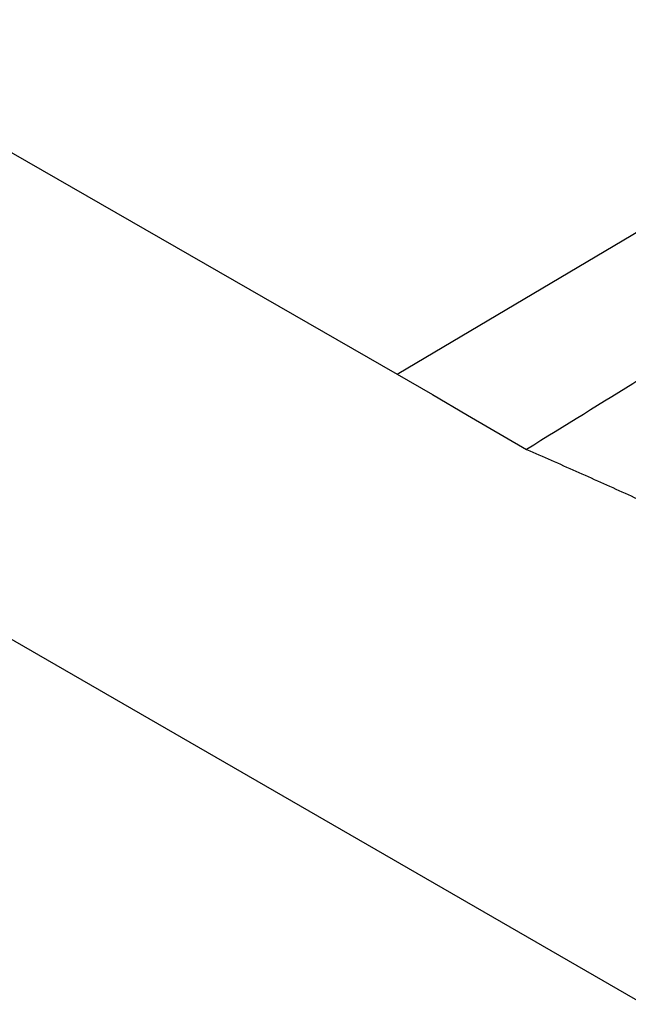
# Model space of a CAD drawing. Header units: millimetres. Extents: x -0.57 to 0.95, y -0.4 to 0.71.
# Tile 167 of 256: x 0.6953 to 0.7101, y -0.1113 to -0.0873. Entities that reach past the tile are written whole.
import ezdxf

# ---------------------------------------------------------------- set-up
doc = ezdxf.new("R2010")
doc.units = ezdxf.units.MM
doc.layers.add('FORMAT', color=7, linetype='Continuous')

msp = doc.modelspace()

# ---------------------------------------------------------------- linework, layer by layer
at = {"layer": 'FORMAT', "color": 7, "linetype": 'Continuous', "lineweight": 25}
for p, q in [((0.616273, -0.045312), (0.70445, -0.09595)), ((0.608976, -0.052684), (0.710435, -0.111254)), ((0.70445, -0.09595), (0.721598, -0.085778))]:
    msp.add_line(p, q, dxfattribs=at)
at = {"layer": 'FORMAT', "color": 7, "linetype": 'Continuous', "lineweight": 25, "flags": 128}
msp.add_lwpolyline([(0.70445, -0.09595), (0.705305, -0.096447), (0.706159, -0.096945), (0.707592, -0.097779)], dxfattribs=at)
at = {"layer": 'FORMAT', "color": 7, "linetype": 'Continuous', "lineweight": 25}
for points, knots in [([(0.724285, -0.087269), (0.723554, -0.087737), (0.72212, -0.088655), (0.720007, -0.090002), (0.717973, -0.091293), (0.715697, -0.092732), (0.713165, -0.094321), (0.710367, -0.096066), (0.70851, -0.097213), (0.707592, -0.097779)], [0, 0, 0, 0, 0.132692, 0.260255, 0.382691, 0.500001, 0.670241, 0.836906, 1, 1, 1, 1]), ([(0.707592, -0.097779), (0.70799, -0.097955), (0.708786, -0.098305), (0.709981, -0.098841), (0.710777, -0.099204), (0.711175, -0.099386)], [0, 0, 0, 0, 0.3334, 0.666733, 1, 1, 1, 1])]:
    msp.add_open_spline(points, degree=3, knots=knots, dxfattribs=at)

doc.saveas('drawing.dxf')
